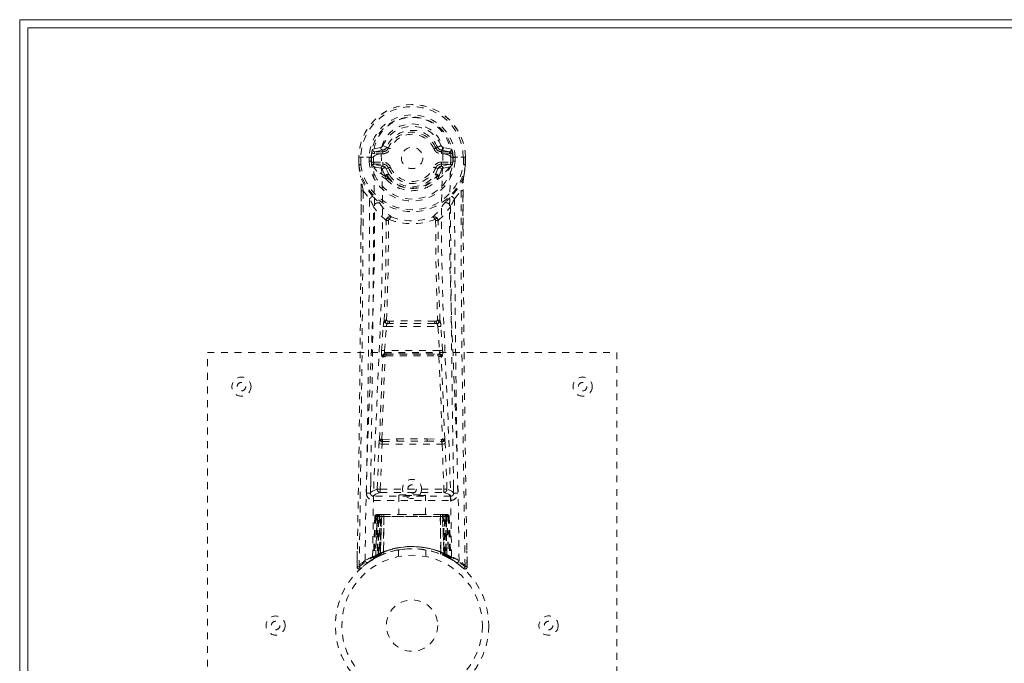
# Model space of a CAD drawing. Header units: inches. Extents: x 7.8 to 79.3, y 27.8 to 45.5.
# Tile 2 of 6: x 7.8 to 22.2, y 36.1 to 45.5. Entities that reach past the tile are written whole.
import ezdxf

# ---------------------------------------------------------------- set-up
doc = ezdxf.new("R2010")
doc.units = ezdxf.units.IN
doc.header["$MEASUREMENT"] = 0
doc.linetypes.add('SLD-Dashed', pattern=[0.075, 0.05, -0.025])
doc.linetypes.add('SLD-Solid', pattern=[0])

msp = doc.modelspace()

# ---------------------------------------------------------------- linework, layer by layer
at = {"color": 7, "linetype": 'SLD-Solid', "lineweight": 15}
for p, q in [((7.751, 27.76), (7.751, 45.51)), ((7.751, 45.51), (79.251, 45.51)), ((7.869, 45.392), (7.869, 27.878)), ((79.133, 45.392), (7.869, 45.392)), ((7.869, 45.392), (79.133, 45.392)), ((7.869, 27.878), (7.869, 45.392))]:
    msp.add_line(p, q, dxfattribs=at)
at = {"color": 7, "linetype": 'SLD-Dashed', "lineweight": 0}
for p, q in [((13.044, 43.64), (12.922, 43.612)), ((12.952, 43.576), (13.072, 43.6)), ((12.952, 43.576), (12.952, 43.546)), ((13.072, 43.576), (12.952, 43.576)), ((13.072, 43.6), (13.072, 43.576)), ((13.072, 43.546), (13.072, 43.576)), ((13.125, 43.634), (13.129, 43.641)), ((13.129, 43.641), (13.154, 43.63)), ((13.848, 43.63), (13.874, 43.641)), ((13.93, 43.6), (14.05, 43.576)), ((13.93, 43.6), (13.93, 43.576)), ((14.05, 43.576), (13.93, 43.576)), ((13.93, 43.546), (13.93, 43.576)), ((14.08, 43.612), (13.958, 43.64)), ((14.05, 43.546), (14.05, 43.576)), ((12.72, 43.497), (12.72, 43.388)), ((12.724, 43.497), (12.72, 43.497)), ((12.722, 43.497), (12.722, 43.388)), ((12.768, 43.496), (12.724, 43.497)), ((12.75, 43.496), (12.75, 43.388)), ((12.75, 43.496), (12.75, 43.496)), ((12.787, 43.496), (12.768, 43.496)), ((12.933, 43.496), (12.787, 43.496)), ((12.871, 43.44), (12.871, 43.492)), ((12.905, 43.493), (12.901, 43.492)), ((12.901, 43.492), (12.901, 43.441)), ((12.901, 43.441), (12.905, 43.426)), ((12.905, 43.426), (12.905, 43.493)), ((13.072, 43.546), (12.952, 43.546)), ((13.345, 43.485), (13.345, 43.5)), ((13.345, 43.478), (13.345, 43.485)), ((14.05, 43.546), (13.93, 43.546)), ((14.069, 43.496), (14.069, 43.496)), ((14.069, 43.496), (14.215, 43.496)), ((14.097, 43.493), (14.101, 43.492)), ((14.097, 43.426), (14.097, 43.493)), ((14.101, 43.441), (14.097, 43.426)), ((14.102, 43.441), (14.101, 43.492)), ((14.131, 43.493), (14.131, 43.44)), ((14.131, 43.493), (14.131, 43.493)), ((14.215, 43.496), (14.235, 43.496)), ((14.235, 43.496), (14.278, 43.497)), ((14.252, 43.496), (14.252, 43.497)), ((14.252, 43.388), (14.252, 43.496)), ((14.282, 43.497), (14.278, 43.497)), ((14.281, 43.388), (14.28, 43.497)), ((14.282, 43.497), (14.282, 43.388)), ((12.72, 43.388), (12.72, 43.384)), ((12.944, 43.355), (12.929, 43.368)), ((12.939, 43.424), (12.939, 43.394)), ((12.939, 43.424), (13.072, 43.424)), ((13.072, 43.364), (12.939, 43.394)), ((12.939, 43.394), (13.072, 43.394)), ((12.945, 43.355), (12.944, 43.355)), ((12.945, 43.355), (13.043, 43.335)), ((13.072, 43.424), (13.072, 43.394)), ((13.072, 43.394), (13.072, 43.364)), ((13.123, 43.326), (13.111, 43.345)), ((13.154, 43.339), (13.123, 43.326)), ((13.123, 43.326), (13.164, 43.236)), ((13.838, 43.236), (13.879, 43.326)), ((13.879, 43.326), (13.848, 43.339)), ((13.93, 43.424), (13.93, 43.394)), ((13.93, 43.424), (14.064, 43.424)), ((14.064, 43.394), (13.93, 43.364)), ((13.93, 43.364), (13.93, 43.394)), ((13.93, 43.394), (14.064, 43.394)), ((13.959, 43.335), (14.058, 43.355)), ((14.058, 43.355), (14.073, 43.368)), ((14.064, 43.394), (14.064, 43.424)), ((14.073, 43.368), (14.073, 43.368)), ((14.073, 43.368), (14.073, 43.368)), ((14.282, 43.384), (14.282, 43.388)), ((13.112, 43.212), (13.112, 43.219)), ((13.128, 43.17), (13.119, 43.185)), ((13.131, 43.226), (13.131, 43.22)), ((13.871, 43.22), (13.871, 43.226)), ((13.884, 43.185), (13.874, 43.17)), ((13.89, 43.212), (13.891, 43.219)), ((12.752, 42.452), (12.755, 43.007)), ((12.784, 43.005), (12.879, 42.887)), ((14.123, 42.887), (14.218, 43.005)), ((14.248, 43.007), (14.25, 42.439)), ((13.055, 40.664), (13.078, 41.017)), ((13.078, 41.017), (13.081, 41.045)), ((13.099, 40.662), (13.123, 41.014)), ((13.123, 41.014), (13.88, 41.014)), ((13.145, 41.095), (13.168, 41.096)), ((13.147, 41.059), (13.173, 41.059)), ((13.829, 41.059), (13.173, 41.059)), ((13.829, 41.059), (13.855, 41.059)), ((13.834, 41.096), (13.857, 41.095)), ((13.88, 41.014), (13.903, 40.662)), ((13.924, 41.017), (13.922, 41.045)), ((13.948, 40.664), (13.924, 41.017)), ((10.501, 40.635), (16.501, 40.635)), ((10.501, 32.635), (10.501, 40.635)), ((13.072, 40.57), (13.061, 40.575)), ((13.903, 40.662), (13.099, 40.662)), ((13.117, 40.612), (13.105, 40.617)), ((13.105, 40.617), (13.897, 40.617)), ((13.897, 40.617), (13.886, 40.612)), ((13.93, 40.57), (13.942, 40.575)), ((16.501, 40.635), (16.501, 32.635)), ((12.99, 38.633), (13.016, 39.296)), ((13.035, 38.631), (13.061, 39.293)), ((13.061, 39.293), (13.941, 39.293)), ((13.068, 39.36), (13.279, 39.37)), ((13.072, 39.331), (13.283, 39.336)), ((13.283, 39.336), (13.719, 39.336)), ((13.719, 39.336), (13.931, 39.331)), ((13.723, 39.37), (13.934, 39.36)), ((13.941, 39.293), (13.968, 38.631)), ((14.012, 38.633), (13.986, 39.296)), ((12.896, 38.769), (12.895, 38.583)), ((14.107, 38.583), (14.106, 38.769)), ((14.066, 38.529), (12.937, 38.529)), ((12.937, 38.529), (12.937, 38.469)), ((13.035, 38.586), (13.035, 38.631)), ((13.035, 38.631), (13.968, 38.631)), ((13.035, 38.586), (13.968, 38.586)), ((13.306, 38.545), (13.306, 38.26)), ((13.696, 38.26), (13.696, 38.545)), ((13.968, 38.586), (13.968, 38.631)), ((14.066, 38.469), (14.066, 38.529)), ((12.937, 38.469), (14.066, 38.469)), ((12.988, 38.26), (12.967, 37.644)), ((13.054, 38.26), (12.988, 38.26)), ((13.026, 38.26), (13.026, 37.689)), ((13.035, 37.68), (13.054, 38.26)), ((13.056, 38.26), (13.036, 37.68)), ((13.036, 37.694), (13.036, 38.26)), ((13.036, 38.26), (13.051, 38.26)), ((13.086, 38.26), (13.056, 38.26)), ((13.081, 37.71), (13.086, 38.26)), ((13.089, 38.26), (13.083, 37.71)), ((13.089, 38.26), (13.086, 38.26)), ((13.384, 38.26), (13.089, 38.26)), ((13.618, 38.26), (13.384, 38.26)), ((13.914, 38.26), (13.618, 38.26)), ((13.917, 38.26), (13.914, 38.26)), ((13.92, 37.71), (13.914, 38.26)), ((13.946, 38.26), (13.917, 38.26)), ((13.917, 38.26), (13.921, 37.71)), ((13.966, 37.68), (13.946, 38.26)), ((13.948, 38.26), (13.946, 38.26)), ((13.948, 38.26), (13.967, 37.68)), ((14.014, 38.26), (13.948, 38.26)), ((13.952, 38.26), (13.966, 38.26)), ((13.966, 38.26), (13.966, 37.694)), ((13.976, 37.689), (13.976, 38.26)), ((14.014, 38.26), (14.035, 37.644)), ((12.956, 38.231), (12.935, 37.626)), ((12.969, 38.231), (12.948, 37.634)), ((12.969, 38.231), (12.956, 38.231)), ((12.995, 38.231), (12.995, 37.674)), ((13.004, 38.231), (12.995, 38.231)), ((13.004, 38.231), (13.998, 38.231)), ((13.004, 37.679), (13.004, 38.231)), ((13.008, 37.681), (13.008, 38.231)), ((13.008, 38.231), (13.018, 38.231)), ((13.018, 38.231), (13.018, 37.685)), ((13.985, 38.231), (13.018, 38.231)), ((13.985, 37.685), (13.985, 38.231)), ((13.985, 38.231), (13.994, 38.231)), ((13.994, 38.231), (13.994, 37.681)), ((14.007, 38.231), (13.998, 38.231)), ((13.998, 38.231), (13.998, 37.679)), ((14.008, 37.674), (14.007, 38.231)), ((14.033, 38.231), (14.054, 37.634)), ((14.046, 38.231), (14.033, 38.231)), ((14.046, 38.231), (14.068, 37.626)), ((12.698, 37.724), (12.695, 37.494)), ((12.967, 37.644), (13.035, 37.68)), ((12.995, 37.674), (13.004, 37.679)), ((13.007, 37.648), (12.995, 37.674)), ((13.018, 37.685), (13.008, 37.681)), ((13.02, 37.655), (13.008, 37.681)), ((13.018, 37.685), (13.03, 37.659)), ((13.026, 37.689), (13.036, 37.694)), ((13.038, 37.663), (13.026, 37.689)), ((13.036, 37.68), (13.035, 37.68)), ((13.048, 37.667), (13.038, 37.663)), ((13.083, 37.71), (13.081, 37.71)), ((13.085, 37.683), (13.086, 37.683)), ((13.301, 37.742), (13.301, 37.646)), ((13.701, 37.646), (13.701, 37.742)), ((13.916, 37.683), (13.917, 37.683)), ((13.921, 37.71), (13.92, 37.71)), ((13.966, 37.694), (13.955, 37.667)), ((13.976, 37.689), (13.964, 37.663)), ((13.966, 37.694), (13.976, 37.689)), ((13.967, 37.68), (13.966, 37.68)), ((13.967, 37.68), (14.035, 37.644)), ((13.985, 37.685), (13.973, 37.659)), ((13.994, 37.681), (13.982, 37.655)), ((13.994, 37.681), (13.985, 37.685)), ((13.998, 37.679), (13.986, 37.653)), ((14.008, 37.674), (13.995, 37.648)), ((13.998, 37.679), (14.008, 37.674)), ((14.307, 37.494), (14.304, 37.724)), ((12.695, 37.494), (12.696, 37.551)), ((12.697, 37.551), (12.696, 37.494)), ((12.863, 37.564), (12.804, 37.521)), ((12.92, 37.601), (12.933, 37.609)), ((12.935, 37.626), (12.948, 37.634)), ((12.951, 37.619), (12.939, 37.612)), ((12.952, 37.619), (13.018, 37.654)), ((13.017, 37.653), (13.007, 37.648)), ((13.018, 37.654), (13.019, 37.654)), ((13.983, 37.654), (13.984, 37.654)), ((13.984, 37.654), (13.999, 37.646)), ((13.995, 37.648), (13.986, 37.653)), ((14.004, 37.644), (14.051, 37.619)), ((14.054, 37.634), (14.068, 37.626)), ((14.063, 37.613), (14.076, 37.606)), ((14.069, 37.609), (14.082, 37.601)), ((14.306, 37.494), (14.305, 37.563)), ((14.306, 37.564), (14.308, 37.494)), ((12.756, 37.481), (12.745, 37.471)), ((14.257, 37.471), (14.246, 37.481))]:
    msp.add_line(p, q, dxfattribs=at)
at = {"color": 7, "linetype": 'SLD-Dashed', "lineweight": 0, "flags": 128}
for points in [[(13.953, 43.549), (13.949, 43.631), (13.926, 43.711), (13.886, 43.786), (13.83, 43.853), (13.76, 43.908), (13.679, 43.949), (13.592, 43.973), (13.501, 43.982), (13.41, 43.974), (13.323, 43.949), (13.243, 43.908), (13.173, 43.853), (13.116, 43.787), (13.076, 43.711), (13.054, 43.631), (13.049, 43.549)], [(13.129, 43.641), (13.127, 43.642), (13.121, 43.644), (13.113, 43.648), (13.103, 43.652), (13.093, 43.656), (13.084, 43.66), (13.077, 43.663), (13.074, 43.664)], [(13.182, 43.619), (13.177, 43.621), (13.172, 43.623), (13.167, 43.625), (13.163, 43.627), (13.159, 43.628), (13.157, 43.629), (13.155, 43.63), (13.154, 43.63)], [(13.82, 43.619), (13.825, 43.621), (13.831, 43.623), (13.835, 43.625), (13.839, 43.627), (13.843, 43.628), (13.845, 43.629), (13.847, 43.63), (13.848, 43.63)], [(12.72, 43.497), (12.72, 43.497), (12.722, 43.497), (12.724, 43.497), (12.728, 43.497), (12.732, 43.496), (12.738, 43.496), (12.744, 43.496), (12.75, 43.496)], [(12.813, 37.587), (12.822, 38.343), (12.842, 39.096), (12.87, 39.845), (12.902, 40.59), (12.931, 41.329), (12.95, 42.061), (12.952, 42.784), (12.933, 43.496)], [(12.952, 43.546), (12.93, 43.55), (12.91, 43.563)], [(12.923, 37.643), (12.933, 38.397), (12.954, 39.15), (12.985, 39.899), (13.019, 40.643), (13.05, 41.382), (13.069, 42.113), (13.07, 42.836), (13.049, 43.548)], [(12.978, 43.53), (12.949, 43.514), (12.933, 43.496)], [(13.049, 43.549), (13.011, 43.541), (12.978, 43.53)], [(13.049, 43.548), (13.049, 43.548), (13.049, 43.549)], [(13.953, 43.548), (13.932, 42.836), (13.933, 42.113), (13.952, 41.382), (13.983, 40.643), (14.018, 39.899), (14.048, 39.15), (14.069, 38.397), (14.08, 37.643)], [(13.953, 43.549), (13.953, 43.548), (13.953, 43.548)], [(14.024, 43.53), (13.991, 43.541), (13.953, 43.549)], [(14.069, 43.496), (14.053, 43.514), (14.024, 43.53)], [(14.092, 43.563), (14.073, 43.55), (14.05, 43.546)], [(14.189, 37.587), (14.18, 38.343), (14.161, 39.096), (14.133, 39.845), (14.101, 40.59), (14.071, 41.329), (14.052, 42.061), (14.05, 42.784), (14.069, 43.496)], [(14.101, 43.492), (14.105, 43.492), (14.111, 43.493), (14.121, 43.493), (14.131, 43.493)], [(14.252, 43.496), (14.258, 43.496), (14.264, 43.497), (14.27, 43.497), (14.275, 43.497), (14.278, 43.497), (14.281, 43.497), (14.282, 43.497), (14.282, 43.497)], [(12.72, 43.388), (12.731, 43.294), (12.744, 43.22)], [(12.75, 43.388), (12.744, 43.388), (12.738, 43.388), (12.732, 43.388), (12.727, 43.388), (12.724, 43.388), (12.721, 43.388), (12.72, 43.388), (12.72, 43.388)], [(12.75, 43.388), (12.744, 43.387), (12.739, 43.386), (12.734, 43.386), (12.73, 43.385), (12.726, 43.385), (12.723, 43.384), (12.721, 43.384), (12.72, 43.384)], [(12.72, 43.384), (12.731, 43.286), (12.745, 43.21)], [(12.906, 43.415), (12.922, 43.421), (12.939, 43.424)], [(12.913, 43.381), (12.92, 43.376), (12.929, 43.368)], [(13.112, 43.212), (13.021, 43.273), (12.945, 43.355)], [(13.066, 43.316), (13.055, 43.33), (13.043, 43.335)], [(13.112, 43.219), (13.088, 43.262), (13.066, 43.316)], [(13.182, 43.351), (13.177, 43.349), (13.172, 43.347), (13.167, 43.345), (13.163, 43.343), (13.159, 43.341), (13.157, 43.34), (13.155, 43.34), (13.154, 43.339)], [(13.82, 43.351), (13.825, 43.349), (13.831, 43.347), (13.835, 43.345), (13.839, 43.343), (13.843, 43.341), (13.845, 43.34), (13.847, 43.34), (13.848, 43.339)], [(14.058, 43.355), (13.981, 43.273), (13.89, 43.212)], [(13.891, 43.219), (13.914, 43.262), (13.936, 43.316)], [(13.936, 43.316), (13.948, 43.33), (13.959, 43.335)], [(14.064, 43.424), (14.081, 43.421), (14.096, 43.415)], [(14.073, 43.368), (14.08, 43.374), (14.089, 43.381)], [(14.282, 43.388), (14.282, 43.388), (14.281, 43.388), (14.279, 43.388), (14.275, 43.388), (14.27, 43.388), (14.265, 43.388), (14.259, 43.388), (14.252, 43.388)], [(14.282, 43.384), (14.281, 43.384), (14.279, 43.384), (14.276, 43.385), (14.272, 43.385), (14.268, 43.386), (14.263, 43.386), (14.258, 43.387), (14.252, 43.388)], [(14.257, 43.21), (14.271, 43.286), (14.282, 43.384)], [(12.744, 43.22), (12.744, 43.215), (12.745, 43.21)], [(12.922, 42.924), (12.822, 43.052), (12.745, 43.21)], [(13.119, 43.185), (13.116, 43.19), (13.112, 43.212)], [(13.125, 43.241), (13.136, 43.246), (13.145, 43.246)], [(13.142, 43.194), (13.134, 43.206), (13.131, 43.22)], [(13.164, 43.236), (13.16, 43.239), (13.152, 43.239), (13.143, 43.235), (13.133, 43.23)], [(13.869, 43.23), (13.86, 43.235), (13.85, 43.239), (13.843, 43.239), (13.838, 43.236)], [(13.857, 43.246), (13.867, 43.246), (13.877, 43.241)], [(13.871, 43.22), (13.868, 43.206), (13.86, 43.194)], [(13.89, 43.212), (13.886, 43.19), (13.884, 43.185)], [(14.257, 43.21), (14.18, 43.052), (14.08, 42.924)], [(14.257, 43.21), (14.258, 43.215), (14.258, 43.22)], [(12.755, 43.007), (12.754, 43.007), (12.756, 43.006), (12.758, 43.006), (12.762, 43.005), (12.767, 43.005), (12.773, 43.005), (12.779, 43.005), (12.784, 43.005)], [(12.756, 43.006), (12.756, 42.633), (12.755, 42.452)], [(14.248, 43.007), (14.248, 43.007), (14.247, 43.006), (14.244, 43.006), (14.24, 43.005), (14.235, 43.005), (14.23, 43.005), (14.224, 43.005), (14.218, 43.005)], [(14.218, 43.005), (14.219, 42.234), (14.224, 41.466), (14.231, 40.699), (14.241, 39.934), (14.243, 39.74), (14.246, 39.543), (14.249, 39.374), (14.251, 39.187), (14.253, 39.109), (14.254, 39.028), (14.255, 38.944), (14.256, 38.87), (14.257, 38.85), (14.257, 38.816), (14.258, 38.768), (14.259, 38.707), (14.26, 38.62), (14.262, 38.514), (14.264, 38.391), (14.266, 38.249), (14.268, 38.125), (14.269, 38.026), (14.271, 37.932), (14.274, 37.696), (14.278, 37.493)], [(14.247, 42.439), (14.247, 42.664), (14.246, 43.006)], [(13.119, 42.567), (13.02, 42.662), (12.938, 42.769)], [(13.018, 42.832), (13.027, 42.823), (13.032, 42.817)], [(13.884, 42.567), (13.982, 42.662), (14.064, 42.769)], [(13.984, 42.832), (13.975, 42.823), (13.97, 42.817)], [(13.166, 42.581), (13.161, 42.589), (13.154, 42.595), (13.146, 42.597), (13.138, 42.596), (13.131, 42.592), (13.125, 42.586), (13.121, 42.577), (13.119, 42.567)], [(13.128, 41.109), (13.15, 41.844), (13.156, 42.57)], [(13.884, 42.567), (13.881, 42.577), (13.877, 42.586), (13.871, 42.592), (13.864, 42.596), (13.856, 42.597), (13.848, 42.595), (13.841, 42.589), (13.836, 42.581)], [(13.846, 42.57), (13.852, 41.844), (13.874, 41.109)], [(13.093, 41.102), (13.115, 41.835), (13.121, 42.559)], [(13.909, 41.102), (13.887, 41.835), (13.881, 42.559)], [(13.078, 41.017), (13.083, 41.017), (13.093, 41.016), (13.107, 41.015), (13.123, 41.014)], [(13.88, 41.014), (13.895, 41.015), (13.909, 41.016), (13.919, 41.017), (13.924, 41.017)], [(13.024, 39.363), (13.047, 39.969), (13.072, 40.57)], [(13.055, 40.664), (13.059, 40.664), (13.07, 40.663), (13.084, 40.663), (13.099, 40.662)], [(13.057, 39.367), (13.081, 39.973), (13.107, 40.576)], [(13.107, 40.576), (13.1, 40.58), (13.094, 40.586), (13.092, 40.592), (13.092, 40.598), (13.095, 40.604), (13.1, 40.608), (13.108, 40.611), (13.117, 40.612)], [(13.886, 40.612), (13.894, 40.611), (13.902, 40.608), (13.907, 40.604), (13.911, 40.598), (13.911, 40.592), (13.908, 40.586), (13.903, 40.58), (13.895, 40.576)], [(13.895, 40.576), (13.921, 39.973), (13.945, 39.367)], [(13.903, 40.662), (13.911, 40.662), (13.919, 40.663), (13.926, 40.663), (13.933, 40.663), (13.938, 40.664), (13.943, 40.664), (13.946, 40.664), (13.948, 40.664)], [(13.979, 39.363), (13.955, 39.969), (13.93, 40.57)], [(13.016, 39.296), (13.021, 39.295), (13.031, 39.295), (13.046, 39.294), (13.061, 39.293)], [(13.279, 39.37), (13.501, 39.37), (13.723, 39.37)], [(13.283, 39.336), (13.501, 39.336), (13.719, 39.336)], [(13.941, 39.293), (13.956, 39.294), (13.971, 39.295), (13.981, 39.295), (13.986, 39.296)], [(12.99, 38.633), (12.919, 38.604), (12.892, 38.575)], [(12.937, 38.529), (12.963, 38.558), (13.035, 38.586)], [(12.99, 38.633), (12.995, 38.633), (13.005, 38.632), (13.018, 38.632), (13.035, 38.631)], [(13.968, 38.631), (13.984, 38.632), (13.998, 38.632), (14.008, 38.633), (14.012, 38.633)], [(13.968, 38.586), (14.039, 38.558), (14.066, 38.529)], [(14.111, 38.575), (14.084, 38.604), (14.012, 38.633)], [(13.618, 38.26), (13.501, 38.251), (13.384, 38.26)], [(12.956, 38.231), (12.959, 38.231), (12.967, 38.231), (12.98, 38.231), (12.995, 38.231)], [(13.008, 38.231), (12.994, 38.231), (12.981, 38.231), (12.972, 38.231), (12.969, 38.231)], [(14.033, 38.231), (14.03, 38.231), (14.021, 38.231), (14.009, 38.231), (13.994, 38.231)], [(14.007, 38.231), (14.022, 38.231), (14.035, 38.231), (14.044, 38.231), (14.046, 38.231)], [(13.004, 37.679), (13.009, 37.669), (13.013, 37.661), (13.016, 37.655), (13.017, 37.653)], [(13.036, 37.694), (13.04, 37.683), (13.044, 37.675), (13.047, 37.669), (13.048, 37.667)], [(13.115, 37.692), (13.096, 37.687), (13.083, 37.682)], [(13.304, 37.742), (13.302, 37.742), (13.32, 37.745), (13.358, 37.751), (13.412, 37.756), (13.477, 37.76), (13.501, 37.76)], [(12.922, 37.602), (12.922, 37.602), (12.92, 37.601)], [(12.933, 37.609), (12.936, 37.61), (12.942, 37.614)], [(13.996, 37.65), (14.018, 37.637), (14.042, 37.624)], [(14.018, 37.637), (14.027, 37.633), (14.031, 37.634), (14.033, 37.64), (14.035, 37.646)], [(12.698, 37.494), (12.7, 37.486), (12.703, 37.478), (12.708, 37.472), (12.715, 37.467), (12.722, 37.464), (12.729, 37.464), (12.736, 37.466), (12.743, 37.47)]]:
    msp.add_lwpolyline(points, dxfattribs=at)
at = {"color": 7, "linetype": 'SLD-Dashed', "lineweight": 0}
for centre, radius in [((13.501, 43.485), 0.156), ((11.001, 40.135), 0.14), ((16.001, 40.135), 0.14), ((11.001, 40.135), 0.0625), ((16.001, 40.135), 0.0625), ((13.501, 38.635), 0.14), ((13.501, 38.635), 0.0625), ((13.501, 36.635), 1.125), ((13.501, 36.635), 1.03), ((13.501, 36.635), 0.376), ((11.501, 36.635), 0.14), ((11.501, 36.635), 0.0625), ((15.501, 36.635), 0.141), ((15.501, 36.635), 0.0625)]:
    msp.add_circle(centre, radius, dxfattribs=at)
for centre, radius, start, end in [((13.501, 43.485), 0.781, 0.8627, 179.1373), ((13.501, 43.485), 0.781, 0.8691, 180), ((13.501, 43.485), 0.751, 0.8899, 179.1372), ((13.501, 43.485), 0.63, 0.7178, 179.2822), ((13.501, 43.485), 0.6, 0.7178, 179.2822), ((13.501, 43.511), 0.568, 358.4775, 181.5214), ((13.501, 43.485), 0.463, 22.774, 157.226), ((13.501, 43.485), 0.404, 22.774, 157.226), ((13.501, 43.485), 0.376, 22.774, 157.226), ((13.501, 43.485), 0.346, 22.7741, 157.2259), ((13.142, 43.532), 0.234, 159.9719, 172.4287), ((12.952, 43.606), 0.0298, 167.7216, 271.3878), ((13.073, 43.63), 0.0301, 161.8346, 268.8015), ((13.036, 43.68), 0.0412, 282.1314, 337.5049), ((13.066, 43.668), 0.0676, 275.0423, 330.0544), ((13.072, 43.665), 0.089, 270, 337.226), ((13.072, 43.665), 0.119, 270.0005, 337.2262), ((13.93, 43.665), 0.119, 202.7745, 269.9999), ((13.93, 43.665), 0.089, 202.774, 270), ((12.246, 47.595), 4.275, 292.3759, 293.1728), ((13.936, 43.668), 0.0675, 202.9227, 264.9789), ((13.966, 43.68), 0.0412, 202.4945, 257.8692), ((13.929, 43.63), 0.0301, 271.2015, 18.1623), ((14.051, 43.606), 0.0298, 268.6122, 12.2784), ((13.86, 43.532), 0.234, 7.5692, 20.0352), ((12.902, 44.769), 1.276, 268.6147, 269.9508), ((12.901, 42.839), 0.601, 90.0171, 92.8682), ((13.501, 43.485), 0.632, 184.1188, 355.8812), ((13.501, 43.485), 0.602, 184.2517, 355.7483), ((13.501, 43.485), 0.596, 172.4937, 179.2563), ((13.501, 43.485), 0.596, 0.7437, 7.5062), ((14.101, 42.839), 0.601, 87.1318, 89.9831), ((13.501, 43.485), 0.787, 187.3679, 352.6321), ((13.501, 43.485), 0.758, 187.3678, 352.6322), ((13.501, 43.485), 0.599, 185.6401, 186.7432), ((12.993, 43.416), 0.0865, 180.8357, 203.633), ((12.938, 43.363), 0.0305, 89.4477, 144.373), ((13.393, 43.634), 0.535, 209.8505, 240.3531), ((13.073, 43.334), 0.0299, 90.8783, 178.371), ((13.096, 43.311), 0.0308, 30.2868, 170.7399), ((13.072, 43.305), 0.119, 22.7735, 89.9994), ((13.072, 43.305), 0.089, 22.774, 90), ((13.072, 43.314), 0.0502, 37.9723, 89.2791), ((13.501, 43.485), 0.376, 202.774, 337.226), ((13.501, 43.485), 0.346, 202.7741, 337.2259), ((13.501, 43.485), 0.157, 264.8878, 285.7451), ((13.93, 43.305), 0.119, 90.0002, 157.2258), ((13.93, 43.305), 0.089, 90, 157.226), ((13.612, 43.633), 0.532, 299.5718, 330.211), ((13.935, 43.304), 0.06, 95.0567, 158.6856), ((13.906, 43.311), 0.0308, 9.2268, 149.7548), ((13.929, 43.334), 0.0299, 1.6338, 89.1169), ((14.064, 43.363), 0.0305, 35.6364, 90.5429), ((13.974, 43.423), 0.122, 339.7402, 355.7987), ((13.501, 43.485), 0.599, 353.2568, 354.3599), ((13.017, 43.482), 1.269, 348.1229, 355.7632), ((11.338, 43.042), 1.417, 358.6017, 7.2409), ((7.132, 42.038), 5.734, 9.703, 11.7907), ((13.142, 43.216), 0.0301, 123.0074, 175.3602), ((13.13, 43.197), 0.0285, 88.853, 131.3297), ((13.131, 43.191), 0.0285, 88.8329, 131.2901), ((12.555, 42.844), 0.695, 33.7076, 34.8453), ((13.157, 43.169), 0.029, 120.9211, 178.6592), ((13.449, 43.436), 0.417, 219.7296, 248.1861), ((13.136, 43.226), 0.00484, 125.7823, 184.2903), ((13.501, 43.497), 0.455, 215.9729, 324.0272), ((13.501, 43.527), 0.49, 222.8677, 317.1324), ((13.146, 43.224), 0.0228, 34.1583, 90.4607), ((13.501, 43.476), 0.413, 215.471, 324.5334), ((13.554, 43.436), 0.417, 291.8222, 320.2637), ((13.857, 43.224), 0.0228, 89.5512, 145.8666), ((13.845, 43.169), 0.029, 1.3306, 59.0797), ((14.36, 42.904), 0.589, 145.0507, 146.3936), ((13.866, 43.226), 0.00483, 355.5968, 54.3246), ((13.872, 43.197), 0.0285, 48.6752, 91.1497), ((13.872, 43.191), 0.0285, 48.719, 91.1624), ((13.861, 43.216), 0.0298, 4.505, 57.2429), ((19.852, 42.042), 5.716, 168.2053, 170.2996), ((15.682, 43.041), 1.435, 172.8135, 181.3452), ((-401.515, 44.734), 414.303, 358.99853, 359.76079), ((13.501, 43.509), 0.504, 245.71, 294.2905), ((-289.608, 44.063), 302.489, 358.96047, 359.77724), ((13.131, 42.641), 0.352, 126.36, 135.6246), ((10.405, 41.57), 2.803, 25.3206, 28.0197), ((14.492, 44.47), 2.204, 224.5493, 228.0046), ((12.51, 44.47), 2.203, 311.9951, 315.4506), ((16.585, 41.577), 2.788, 151.9734, 154.6863), ((13.872, 42.641), 0.352, 44.3737, 53.6448), ((303.062, 43.914), 288.941, 180.20362, 181.05868), ((-277.651, 43.912), 290.591, 358.94766, 359.77458), ((12.999, 42.766), 0.0607, 56.7592, 177.6456), ((13.772, 43.27), 0.868, 211.4428, 228.486), ((13.23, 43.27), 0.867, 311.5107, 328.5604), ((14.003, 42.766), 0.0607, 2.352, 123.2468), ((304.653, 43.912), 290.591, 180.22542, 181.05234), ((13.179, 42.562), 0.0607, 72.6739, 175.376), ((13.108, 42.56), 0.0126, 355.8084, 33.5617), ((13.153, 42.516), 0.0541, 86.7673, 126.9424), ((13.17, 42.568), 0.014, 105.6184, 172.217), ((13.226, 42.566), 0.0612, 117.5676, 165.14), ((13.501, 43.494), 0.972, 249.8637, 290.1345), ((13.501, 43.413), 0.849, 249.047, 290.9531), ((13.823, 42.562), 0.0607, 4.6234, 107.3251), ((13.777, 42.566), 0.0612, 14.8607, 62.4275), ((13.832, 42.568), 0.014, 7.7773, 74.3771), ((13.849, 42.516), 0.0541, 53.0483, 93.2386), ((13.894, 42.56), 0.0126, 146.4939, 184.136), ((-323.012, 43.869), 335.767, 358.92191, 359.75832), ((349.051, 43.86), 334.803, 180.24313, 181.07759), ((13.284, 41.03), 0.204, 159.3343, 175.9395), ((13.122, 41.048), 0.0615, 84.0376, 117.874), ((13.14, 41.103), 0.0464, 180.7584, 267.5251), ((13.138, 41.084), 0.0271, 110.5883, 269.3178), ((13.203, 41.009), 0.0808, 144.2188, 176.6916), ((13.146, 41.114), 0.0186, 194.5419, 265.3424), ((13.146, 41.041), 0.0176, 85.6929, 118.753), ((13.223, 41.082), 0.0794, 170.5719, 197.2084), ((13.23, 41.086), 0.0623, 171.2638, 205.801), ((13.501, 8.746), 32.351, 89.4099, 90.5901), ((13.501, 7.69), 33.371, 89.4374, 90.5626), ((13.773, 41.086), 0.0624, 334.2084, 8.7268), ((13.779, 41.082), 0.0795, 342.7996, 9.4328), ((13.856, 41.04), 0.0184, 62.0334, 93.5378), ((13.856, 41.114), 0.0186, 274.6047, 345.3403), ((13.864, 41.084), 0.0271, 270.6846, 69.4092), ((13.863, 41.103), 0.0464, 272.4764, 359.2401), ((13.797, 41.009), 0.0824, 3.652, 35.4437), ((13.88, 41.048), 0.0615, 62.1284, 95.96), ((13.718, 41.03), 0.204, 4.0647, 20.6634), ((13.243, 40.631), 0.191, 170.0548, 197.3075), ((13.106, 40.572), 0.0451, 90.6651, 176.0552), ((13.117, 40.567), 0.0451, 90.6936, 175.9073), ((13.1, 40.509), 0.0667, 83.87, 114.4089), ((13.148, 40.645), 0.0518, 161.3951, 213.2216), ((13.124, 40.569), 0.0183, 95.7926, 158.1122), ((13.127, 40.675), 0.0635, 260.9786, 271.4882), ((13.157, 40.591), 0.0353, 144.8078, 186.2069), ((13.501, 76.302), 35.716, 269.3919, 270.6084), ((13.501, 73.315), 32.706, 269.3468, 270.6534), ((13.876, 40.674), 0.0626, 268.5342, 279.0737), ((13.845, 40.591), 0.0353, 353.7886, 35.2065), ((13.879, 40.57), 0.0174, 20.0954, 85.4694), ((13.885, 40.567), 0.0451, 4.0957, 89.3034), ((13.902, 40.509), 0.0668, 65.622, 96.1169), ((13.854, 40.645), 0.052, 326.85, 18.5334), ((13.897, 40.572), 0.0451, 3.9447, 89.3379), ((13.759, 40.631), 0.191, 342.6851, 9.9497), ((13.531, 39.276), 0.515, 170.2077, 177.8114), ((13.049, 39.271), 0.0956, 85.2771, 105.6253), ((13.068, 39.372), 0.0452, 191.444, 269.8712), ((13.069, 39.349), 0.0216, 124.0049, 265.9306), ((13.068, 39.371), 0.0114, 202.2143, 271.262), ((13.195, 39.285), 0.134, 161.4611, 176.2687), ((13.179, 39.359), 0.111, 179.5328, 194.7095), ((13.072, 39.326), 0.00458, 96.7907, 164.8061), ((13.361, 39.361), 0.0822, 174.0044, 197.7528), ((13.641, 39.361), 0.0822, 342.2513, 5.9995), ((13.823, 39.359), 0.111, 345.381, 0.5152), ((13.93, 39.326), 0.00464, 15.4539, 82.7595), ((13.933, 39.349), 0.0216, 274.0666, 56.0043), ((13.934, 39.371), 0.0114, 268.4947, 337.4779), ((13.934, 39.372), 0.0452, 270.132, 348.5528), ((13.807, 39.285), 0.134, 3.7217, 18.5409), ((13.953, 39.271), 0.0956, 74.3756, 94.7228), ((13.47, 39.276), 0.516, 2.1935, 9.7858), ((12.86, 39.43), 0.856, 268.0939, 272.1117), ((12.937, 38.573), 0.105, 179.1185, 270.014), ((12.937, 38.574), 0.045, 179.0553, 269.9976), ((13.035, 38.631), 0.0451, 178.2722, 269.557), ((13.967, 38.631), 0.0451, 270.4421, 1.7004), ((14.066, 38.574), 0.045, 270.0018, 0.9455), ((14.066, 38.573), 0.105, 269.9844, 0.8818), ((14.142, 39.431), 0.856, 267.8895, 271.9054), ((12.986, 38.23), 0.03, 90.0043, 178.0024), ((13.017, 38.186), 0.0753, 106.8932, 143.699), ((-12.753, 38.917), 25.751, 357.1598, 358.5379), ((12.999, 38.23), 0.03, 90.0328, 178.0278), ((13.013, 38.073), 0.185, 91.3812, 99.0485), ((13.568, 38.237), 0.573, 177.918, 180.6169), ((13.421, 38.238), 0.417, 176.9936, 180.9727), ((13.596, 38.237), 0.588, 177.9778, 180.6074), ((13.447, 38.238), 0.429, 177.0813, 180.9499), ((13.556, 38.238), 0.429, 359.0501, 2.9187), ((13.393, 38.237), 0.601, 359.4209, 1.9939), ((13.989, 38.081), 0.177, 80.4303, 88.5125), ((13.579, 38.238), 0.419, 359.0347, 2.999), ((14.003, 38.23), 0.03, 1.9651, 89.9744), ((13.985, 38.186), 0.0753, 36.2998, 73.1047), ((13.435, 38.237), 0.573, 359.3831, 2.082), ((39.733, 38.916), 25.73, 181.4615, 182.8408), ((14.016, 38.23), 0.03, 1.993, 89.9958), ((13.501, 36.634), 1.158, 47.8872, 132.1137), ((13.501, 36.603), 1.19, 60.9033, 119.0965), ((13.478, 37.017), 0.816, 126.2969, 131.7127), ((13.501, 36.635), 1.128, 60.5082, 119.4917), ((13.471, 37.029), 0.8, 125.414, 130.8592), ((13.501, 36.635), 1.128, 114.2384, 119.1732), ((13.471, 37.036), 0.791, 124.2219, 129.6275), ((13.501, 36.636), 1.155, 64.527, 115.473), ((13.501, 36.636), 1.155, 65.259, 114.741), ((13.005, 37.681), 0.0297, 295.4565, 358.5258), ((13.006, 37.681), 0.0297, 295.4051, 358.5217), ((13.501, 36.636), 1.155, 66.2583, 113.7417), ((13.453, 37.089), 0.724, 120.933, 125.1901), ((13.052, 37.692), 0.0346, 344.927, 30.983), ((13.501, 36.672), 1.12, 68.0446, 111.9529), ((13.053, 37.692), 0.0344, 344.7085, 31.0462), ((13.95, 37.692), 0.0347, 149.1121, 195.1231), ((13.951, 37.692), 0.0347, 149.0295, 195.0605), ((13.549, 37.089), 0.723, 54.8094, 59.0686), ((13.565, 36.776), 0.973, 64.5387, 67.4806), ((13.5, 36.632), 1.131, 60.8342, 65.7555), ((13.996, 37.681), 0.0297, 181.4774, 244.5886), ((13.997, 37.681), 0.0297, 181.4736, 244.5368), ((13.531, 37.035), 0.792, 50.3773, 55.7754), ((13.53, 37.027), 0.802, 49.1483, 54.5807), ((13.524, 37.016), 0.817, 48.2915, 53.699), ((13.508, 36.583), 1.221, 124.6882, 131.7848), ((13.499, 36.637), 1.124, 124.6284, 132.0783), ((13.485, 36.401), 1.363, 114.3803, 119.5294), ((12.843, 37.587), 0.03, 180.0551, 304.0529), ((13.501, 36.635), 1.128, 119.492, 124.6376), ((12.905, 37.627), 0.03, 301.0241, 358.0153), ((12.909, 37.625), 0.0264, 299.4162, 3.7826), ((12.964, 37.655), 0.0429, 196.9828, 245.8107), ((12.918, 37.635), 0.0299, 300.2544, 358.0908), ((12.939, 37.644), 0.0273, 297.6292, 2.3022), ((12.937, 37.645), 0.0299, 299.2097, 358.1876), ((13.501, 36.635), 1.127, 59.761, 64.7548), ((13.533, 36.69), 1.064, 54.3738, 64.9419), ((14.065, 37.645), 0.0299, 181.805, 240.7976), ((14.084, 37.635), 0.0299, 181.9092, 239.7456), ((14.039, 37.655), 0.0429, 294.1653, 343.0393), ((13.501, 36.635), 1.128, 55.363, 60.508), ((14.084, 37.623), 0.02, 162.7352, 229.6295), ((14.098, 37.627), 0.03, 181.9797, 238.981), ((13.637, 36.862), 0.863, 58.9302, 59.7739), ((13.518, 36.404), 1.36, 60.4652, 65.6264), ((14.159, 37.587), 0.03, 235.9471, 359.9455), ((13.504, 36.638), 1.123, 47.9173, 55.3753), ((13.493, 36.582), 1.222, 48.2183, 55.3085), ((12.725, 37.493), 0.03, 179.1358, 312.1239), ((12.743, 39.177), 1.684, 268.3707, 269.3918), ((14.791, 39.353), 2.78, 221.9871, 222.6034), ((14.278, 37.493), 0.03, 227.8783, 0.862), ((12.176, 39.385), 2.828, 317.4018, 318.0077), ((14.27, 38.67), 1.177, 270.3882, 271.8493)]:
    msp.add_arc(centre, radius, start, end, dxfattribs=at)
msp.add_ellipse((13.501, 38.545), major_axis=(0.195, 0), ratio=0.034921, dxfattribs=at)

doc.saveas('drawing.dxf')
